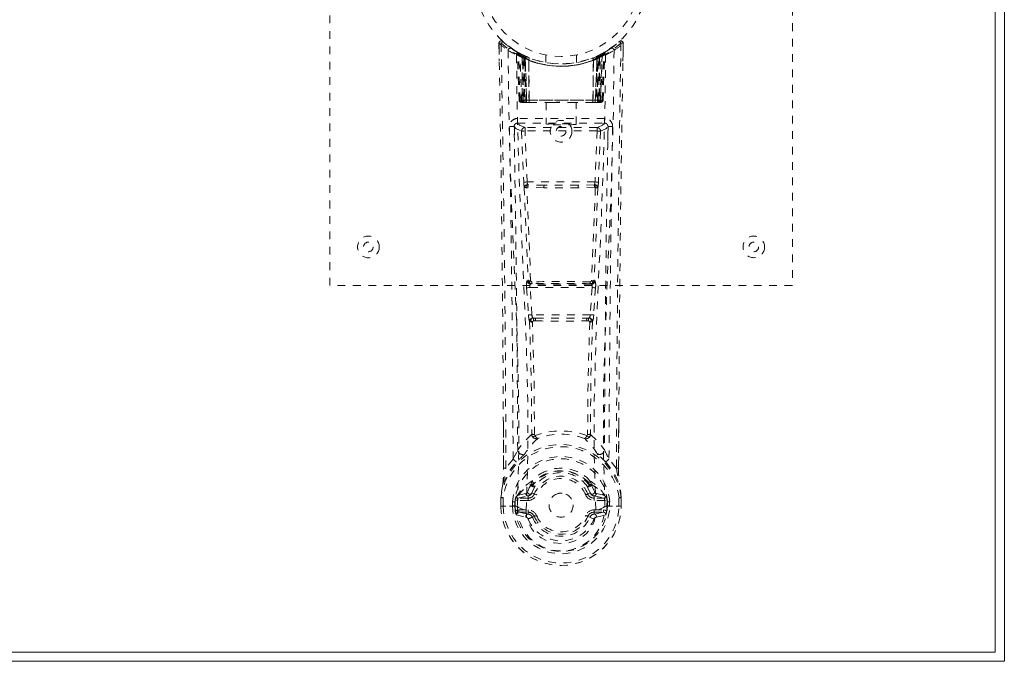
# Model space of a CAD drawing. Header units: inches. Extents: x 9 to 104.5, y 43.6 to 61.3.
# Tile 8 of 9: x 91.8 to 104.5, y 43.6 to 51.9. Entities that reach past the tile are written whole.
import ezdxf

# ---------------------------------------------------------------- set-up
doc = ezdxf.new("R2010")
doc.units = ezdxf.units.IN
doc.header["$MEASUREMENT"] = 0
doc.linetypes.add('SLD-Dashed', pattern=[0.075, 0.05, -0.025])
doc.linetypes.add('SLD-Solid', pattern=[0])

msp = doc.modelspace()

# ---------------------------------------------------------------- linework, layer by layer
at = {"color": 7, "linetype": 'SLD-Solid', "lineweight": 15}
for p, q in [((104.411, 43.674), (104.411, 61.188)), ((104.411, 61.188), (104.411, 43.674)), ((104.529, 61.306), (104.529, 43.556)), ((9.147, 43.674), (104.411, 43.674)), ((104.411, 43.674), (9.147, 43.674)), ((104.529, 43.556), (9.029, 43.556))]:
    msp.add_line(p, q, dxfattribs=at)
at = {"color": 7, "linetype": 'SLD-Dashed', "lineweight": 0}
for p, q in [((95.779, 48.431), (95.779, 56.431)), ((101.779, 56.431), (101.779, 48.431)), ((97.972, 51.572), (97.976, 51.342)), ((97.973, 51.502), (97.972, 51.572)), ((97.974, 51.572), (97.975, 51.502)), ((98.022, 51.595), (98.033, 51.585)), ((99.417, 51.502), (99.476, 51.545)), ((99.524, 51.585), (99.535, 51.595)), ((99.555, 51.573), (99.535, 51.595)), ((99.581, 51.342), (99.585, 51.572)), ((99.583, 51.515), (99.583, 51.572)), ((99.585, 51.572), (99.584, 51.515)), ((98.211, 51.457), (98.198, 51.465)), ((98.217, 51.452), (98.203, 51.46)), ((98.226, 51.432), (98.212, 51.44)), ((98.233, 50.835), (98.212, 51.44)), ((98.247, 50.835), (98.226, 51.432)), ((98.276, 51.422), (98.229, 51.447)), ((98.313, 51.386), (98.244, 51.421)), ((98.266, 50.806), (98.244, 51.421)), ((98.272, 51.392), (98.285, 51.417)), ((98.272, 51.392), (98.272, 50.835)), ((98.282, 51.387), (98.272, 51.392)), ((98.296, 51.412), (98.281, 51.42)), ((98.282, 51.387), (98.294, 51.413)), ((98.282, 50.835), (98.282, 51.387)), ((98.285, 51.417), (98.294, 51.413)), ((98.286, 50.835), (98.285, 51.385)), ((98.285, 51.385), (98.295, 51.381)), ((98.295, 51.381), (98.307, 51.407)), ((98.295, 51.381), (98.295, 50.835)), ((98.297, 51.412), (98.296, 51.412)), ((98.304, 51.377), (98.316, 51.403)), ((98.304, 51.377), (98.304, 50.806)), ((98.313, 51.372), (98.304, 51.377)), ((98.313, 51.386), (98.314, 51.386)), ((98.332, 50.806), (98.313, 51.386)), ((98.313, 50.806), (98.313, 51.372)), ((98.314, 51.386), (98.334, 50.806)), ((98.359, 51.356), (98.36, 51.356)), ((98.363, 50.806), (98.359, 51.356)), ((98.36, 51.356), (98.366, 50.806)), ((98.364, 51.383), (98.362, 51.383)), ((98.579, 51.42), (98.579, 51.324)), ((98.979, 51.324), (98.979, 51.42)), ((99.191, 50.806), (99.197, 51.356)), ((99.195, 51.383), (99.193, 51.383)), ((99.199, 51.356), (99.194, 50.806)), ((99.197, 51.356), (99.199, 51.356)), ((99.223, 50.806), (99.244, 51.386)), ((99.245, 51.386), (99.225, 50.806)), ((99.232, 51.399), (99.241, 51.403)), ((99.232, 51.399), (99.244, 51.372)), ((99.241, 51.403), (99.253, 51.377)), ((99.244, 51.386), (99.245, 51.386)), ((99.253, 51.377), (99.244, 51.372)), ((99.244, 51.372), (99.244, 50.806)), ((99.313, 51.421), (99.245, 51.386)), ((99.25, 51.407), (99.262, 51.381)), ((99.253, 50.806), (99.253, 51.377)), ((99.26, 51.411), (99.272, 51.385)), ((99.262, 51.412), (99.261, 51.412)), ((99.328, 51.447), (99.262, 51.412)), ((99.262, 51.381), (99.272, 51.385)), ((99.262, 50.835), (99.262, 51.381)), ((99.263, 51.413), (99.273, 51.417)), ((99.272, 51.385), (99.271, 50.835)), ((99.273, 51.417), (99.285, 51.392)), ((99.285, 51.392), (99.276, 51.387)), ((99.276, 51.387), (99.276, 50.835)), ((99.285, 50.835), (99.285, 51.392)), ((99.291, 50.806), (99.313, 51.421)), ((99.311, 50.835), (99.332, 51.432)), ((99.324, 50.835), (99.345, 51.44)), ((99.328, 51.447), (99.34, 51.453)), ((99.345, 51.44), (99.332, 51.432)), ((99.36, 51.465), (99.346, 51.457)), ((98.233, 50.835), (98.247, 50.835)), ((98.266, 50.806), (98.332, 50.806)), ((98.272, 50.835), (98.282, 50.835)), ((99.276, 50.835), (98.282, 50.835)), ((98.295, 50.835), (98.286, 50.835)), ((98.295, 50.835), (99.262, 50.835)), ((98.328, 50.806), (98.313, 50.806)), ((98.332, 50.806), (98.334, 50.806)), ((98.334, 50.806), (98.363, 50.806)), ((98.363, 50.806), (98.366, 50.806)), ((98.366, 50.806), (98.662, 50.806)), ((98.584, 50.806), (98.584, 50.521)), ((98.662, 50.806), (98.896, 50.806)), ((98.896, 50.806), (99.191, 50.806)), ((98.974, 50.521), (98.974, 50.806)), ((99.191, 50.806), (99.194, 50.806)), ((99.194, 50.806), (99.223, 50.806)), ((99.225, 50.806), (99.291, 50.806)), ((99.244, 50.806), (99.229, 50.806)), ((99.271, 50.835), (99.262, 50.835)), ((99.276, 50.835), (99.285, 50.835)), ((99.311, 50.835), (99.324, 50.835)), ((98.214, 50.597), (98.214, 50.536)), ((99.343, 50.597), (98.214, 50.597)), ((99.343, 50.536), (99.343, 50.597)), ((98.173, 50.483), (98.173, 50.297)), ((98.214, 50.536), (99.343, 50.536)), ((98.312, 50.48), (98.312, 50.435)), ((99.245, 50.48), (98.312, 50.48)), ((99.245, 50.48), (99.245, 50.435)), ((99.384, 50.297), (99.384, 50.483)), ((98.267, 50.433), (98.294, 49.77)), ((98.339, 49.773), (98.312, 50.435)), ((99.245, 50.435), (98.312, 50.435)), ((99.245, 50.435), (99.219, 49.773)), ((99.29, 50.433), (99.263, 49.77)), ((99.219, 49.773), (98.339, 49.773)), ((98.557, 49.696), (98.346, 49.706)), ((98.56, 49.73), (98.349, 49.735)), ((98.997, 49.73), (98.56, 49.73)), ((99.208, 49.735), (98.997, 49.73)), ((99.212, 49.706), (99, 49.696)), ((101.779, 48.431), (95.779, 48.431)), ((98.35, 48.496), (98.338, 48.491)), ((98.383, 48.449), (98.394, 48.454)), ((99.175, 48.449), (98.383, 48.449)), ((99.163, 48.454), (99.175, 48.449)), ((99.208, 48.496), (99.219, 48.491)), ((98.332, 48.401), (98.356, 48.049)), ((98.377, 48.404), (99.181, 48.404)), ((98.4, 48.052), (98.377, 48.404)), ((99.181, 48.404), (99.157, 48.052)), ((99.225, 48.401), (99.202, 48.049)), ((98.356, 48.049), (98.358, 48.021)), ((99.157, 48.052), (98.4, 48.052)), ((99.202, 48.049), (99.199, 48.021)), ((98.445, 47.97), (98.422, 47.97)), ((98.451, 48.007), (98.425, 48.007)), ((98.451, 48.007), (99.106, 48.007)), ((99.132, 48.007), (99.106, 48.007)), ((99.135, 47.971), (99.112, 47.97)), ((98.032, 46.059), (98.03, 46.626)), ((99.528, 46.613), (99.525, 46.059)), ((98.157, 46.179), (98.062, 46.061)), ((99.495, 46.061), (99.401, 46.179)), ((98.396, 45.881), (98.406, 45.896)), ((99.152, 45.896), (99.161, 45.881)), ((98.32, 45.731), (98.222, 45.711)), ((98.389, 45.853), (98.389, 45.847)), ((98.442, 45.83), (98.401, 45.74)), ((98.401, 45.74), (98.432, 45.727)), ((98.409, 45.846), (98.409, 45.84)), ((99.157, 45.74), (99.115, 45.83)), ((99.125, 45.727), (99.157, 45.74)), ((99.149, 45.84), (99.148, 45.846)), ((99.157, 45.74), (99.168, 45.721)), ((99.168, 45.853), (99.168, 45.847)), ((99.335, 45.711), (99.237, 45.731)), ((97.998, 45.682), (97.998, 45.678)), ((97.998, 45.569), (97.998, 45.678)), ((97.999, 45.678), (97.999, 45.569)), ((98.027, 45.678), (98.028, 45.57)), ((98.149, 45.573), (98.148, 45.626)), ((98.178, 45.625), (98.182, 45.64)), ((98.178, 45.625), (98.178, 45.574)), ((98.182, 45.64), (98.183, 45.573)), ((98.222, 45.711), (98.206, 45.698)), ((98.206, 45.698), (98.206, 45.698)), ((98.206, 45.698), (98.206, 45.698)), ((98.216, 45.672), (98.35, 45.702)), ((98.216, 45.672), (98.216, 45.642)), ((98.35, 45.672), (98.216, 45.672)), ((98.35, 45.642), (98.216, 45.642)), ((98.35, 45.702), (98.35, 45.672)), ((98.35, 45.642), (98.35, 45.672)), ((99.207, 45.702), (99.341, 45.672)), ((99.207, 45.672), (99.207, 45.702)), ((99.341, 45.672), (99.207, 45.672)), ((99.207, 45.642), (99.207, 45.672)), ((99.341, 45.642), (99.207, 45.642)), ((99.335, 45.711), (99.351, 45.698)), ((99.335, 45.711), (99.335, 45.711)), ((99.341, 45.642), (99.341, 45.672)), ((99.379, 45.625), (99.375, 45.64)), ((99.375, 45.64), (99.374, 45.573)), ((99.379, 45.574), (99.379, 45.625)), ((99.409, 45.626), (99.409, 45.573)), ((99.53, 45.57), (99.53, 45.678)), ((99.558, 45.569), (99.558, 45.678)), ((99.559, 45.569), (99.56, 45.678)), ((99.56, 45.678), (99.56, 45.682)), ((97.998, 45.569), (98.001, 45.569)), ((98.045, 45.57), (98.001, 45.569)), ((98.028, 45.57), (98.028, 45.569)), ((98.064, 45.57), (98.045, 45.57)), ((98.21, 45.57), (98.064, 45.57)), ((98.149, 45.573), (98.149, 45.573)), ((98.183, 45.573), (98.178, 45.574)), ((98.211, 45.57), (98.21, 45.57)), ((98.23, 45.52), (98.23, 45.49)), ((98.23, 45.52), (98.35, 45.52)), ((98.35, 45.466), (98.23, 45.49)), ((98.23, 45.49), (98.35, 45.49)), ((98.35, 45.52), (98.35, 45.49)), ((98.35, 45.466), (98.35, 45.49)), ((98.935, 45.581), (98.934, 45.566)), ((98.935, 45.587), (98.935, 45.581)), ((99.207, 45.52), (99.207, 45.49)), ((99.207, 45.52), (99.327, 45.52)), ((99.327, 45.49), (99.207, 45.466)), ((99.207, 45.466), (99.207, 45.49)), ((99.207, 45.49), (99.327, 45.49)), ((99.23, 45.518), (99.231, 45.517)), ((99.327, 45.49), (99.327, 45.52)), ((99.347, 45.57), (99.493, 45.57)), ((99.374, 45.573), (99.379, 45.574)), ((99.493, 45.57), (99.512, 45.57)), ((99.512, 45.57), (99.556, 45.569)), ((99.53, 45.57), (99.53, 45.57)), ((99.556, 45.569), (99.559, 45.569)), ((98.2, 45.454), (98.322, 45.426)), ((98.432, 45.435), (98.406, 45.425)), ((99.151, 45.425), (99.125, 45.435)), ((99.155, 45.432), (99.151, 45.425)), ((99.235, 45.426), (99.357, 45.454))]:
    msp.add_line(p, q, dxfattribs=at)
at = {"color": 7, "linetype": 'SLD-Dashed', "lineweight": 0, "flags": 128}
for points in [[(98.062, 46.061), (98.06, 46.832), (98.056, 47.6), (98.049, 48.366), (98.039, 49.131), (98.036, 49.325), (98.034, 49.523), (98.031, 49.692), (98.028, 49.879), (98.027, 49.957), (98.026, 50.038), (98.025, 50.121), (98.023, 50.196), (98.023, 50.216), (98.023, 50.25), (98.022, 50.297), (98.021, 50.359), (98.02, 50.446), (98.018, 50.552), (98.016, 50.675), (98.014, 50.817), (98.012, 50.941), (98.01, 51.04), (98.009, 51.134), (98.005, 51.37), (98.002, 51.573)], [(98.091, 51.479), (98.1, 50.723), (98.119, 49.97), (98.147, 49.22), (98.179, 48.476), (98.209, 47.737), (98.228, 47.005), (98.23, 46.282), (98.211, 45.57)], [(99.466, 51.479), (99.458, 50.723), (99.438, 49.97), (99.41, 49.22), (99.378, 48.476), (99.348, 47.737), (99.329, 47.005), (99.328, 46.282), (99.347, 45.57)], [(99.582, 51.572), (99.58, 51.58), (99.577, 51.588), (99.572, 51.594), (99.565, 51.599), (99.558, 51.602), (99.551, 51.602), (99.543, 51.6), (99.537, 51.596)], [(98.327, 45.518), (98.348, 46.23), (98.347, 46.953), (98.327, 47.684), (98.296, 48.422), (98.262, 49.167), (98.232, 49.916), (98.21, 50.669), (98.2, 51.423)], [(98.284, 51.416), (98.261, 51.429), (98.238, 51.442)], [(98.262, 51.429), (98.253, 51.433), (98.248, 51.432), (98.247, 51.426), (98.245, 51.42)], [(98.298, 51.411), (98.297, 51.409), (98.294, 51.404), (98.29, 51.395), (98.285, 51.385)], [(98.325, 51.399), (98.324, 51.397), (98.322, 51.391), (98.318, 51.383), (98.313, 51.372)], [(99.165, 51.374), (99.184, 51.379), (99.197, 51.384)], [(99.357, 51.423), (99.347, 50.669), (99.325, 49.916), (99.295, 49.167), (99.261, 48.422), (99.23, 47.684), (99.21, 46.953), (99.209, 46.23), (99.23, 45.518)], [(99.276, 51.387), (99.271, 51.397), (99.267, 51.405), (99.264, 51.411), (99.263, 51.413)], [(99.346, 51.457), (99.344, 51.455), (99.338, 51.452)], [(99.358, 51.464), (99.358, 51.464), (99.36, 51.465)], [(98.272, 50.835), (98.257, 50.835), (98.244, 50.835), (98.236, 50.835), (98.233, 50.835)], [(98.247, 50.835), (98.25, 50.835), (98.259, 50.835), (98.271, 50.835), (98.286, 50.835)], [(98.662, 50.806), (98.779, 50.815), (98.896, 50.806)], [(99.271, 50.835), (99.286, 50.835), (99.299, 50.835), (99.307, 50.835), (99.311, 50.835)], [(99.324, 50.835), (99.321, 50.835), (99.313, 50.835), (99.3, 50.835), (99.285, 50.835)], [(98.169, 50.491), (98.196, 50.462), (98.267, 50.433)], [(98.312, 50.48), (98.241, 50.508), (98.214, 50.536)], [(99.343, 50.536), (99.316, 50.508), (99.245, 50.48)], [(99.29, 50.433), (99.361, 50.462), (99.388, 50.491)], [(98.312, 50.435), (98.296, 50.434), (98.282, 50.434), (98.272, 50.433), (98.267, 50.433)], [(99.29, 50.433), (99.285, 50.433), (99.275, 50.434), (99.261, 50.434), (99.245, 50.435)], [(98.339, 49.773), (98.323, 49.772), (98.309, 49.771), (98.299, 49.771), (98.294, 49.77)], [(98.301, 49.702), (98.325, 49.097), (98.35, 48.496)], [(98.384, 48.49), (98.359, 49.093), (98.335, 49.699)], [(99, 49.696), (98.779, 49.696), (98.557, 49.696)], [(98.997, 49.73), (98.779, 49.73), (98.56, 49.73)], [(99.223, 49.699), (99.199, 49.093), (99.173, 48.49)], [(99.256, 49.702), (99.233, 49.097), (99.208, 48.496)], [(99.263, 49.77), (99.259, 49.771), (99.248, 49.771), (99.234, 49.772), (99.219, 49.773)], [(98.394, 48.454), (98.385, 48.455), (98.378, 48.458), (98.372, 48.462), (98.369, 48.468), (98.369, 48.474), (98.372, 48.48), (98.377, 48.486), (98.384, 48.49)], [(99.173, 48.49), (99.18, 48.486), (99.185, 48.48), (99.188, 48.474), (99.188, 48.468), (99.185, 48.462), (99.179, 48.458), (99.172, 48.455), (99.163, 48.454)], [(98.377, 48.404), (98.369, 48.404), (98.361, 48.403), (98.354, 48.403), (98.347, 48.402), (98.342, 48.402), (98.337, 48.402), (98.334, 48.402), (98.332, 48.401)], [(99.225, 48.401), (99.22, 48.402), (99.21, 48.402), (99.196, 48.403), (99.181, 48.404)], [(98.4, 48.052), (98.385, 48.051), (98.371, 48.05), (98.36, 48.049), (98.356, 48.049)], [(99.202, 48.049), (99.197, 48.049), (99.187, 48.05), (99.172, 48.051), (99.157, 48.052)], [(98.371, 47.963), (98.392, 47.231), (98.398, 46.507)], [(98.434, 46.496), (98.428, 47.222), (98.406, 47.957)], [(99.151, 47.957), (99.129, 47.222), (99.123, 46.496)], [(99.186, 47.963), (99.165, 47.231), (99.159, 46.507)], [(98.033, 46.627), (98.033, 46.402), (98.034, 46.06)], [(98.396, 46.499), (98.297, 46.403), (98.216, 46.297)], [(98.396, 46.499), (98.398, 46.489), (98.402, 46.48), (98.408, 46.474), (98.416, 46.47), (98.423, 46.469), (98.431, 46.471), (98.438, 46.477), (98.444, 46.484)], [(99.113, 46.484), (99.119, 46.477), (99.126, 46.471), (99.134, 46.469), (99.142, 46.47), (99.149, 46.474), (99.155, 46.48), (99.159, 46.489), (99.161, 46.499)], [(99.161, 46.499), (99.26, 46.403), (99.341, 46.297)], [(99.524, 46.06), (99.524, 46.433), (99.525, 46.614)], [(98.296, 46.234), (98.305, 46.243), (98.31, 46.249)], [(99.262, 46.234), (99.253, 46.243), (99.248, 46.249)], [(98.023, 45.856), (98.099, 46.014), (98.199, 46.142)], [(99.358, 46.142), (99.458, 46.014), (99.534, 45.856)], [(98.032, 46.059), (98.032, 46.059), (98.033, 46.06), (98.035, 46.06), (98.039, 46.06), (98.044, 46.061), (98.05, 46.061), (98.056, 46.061), (98.062, 46.061)], [(99.525, 46.059), (99.525, 46.059), (99.524, 46.06), (99.522, 46.06), (99.518, 46.06), (99.513, 46.061), (99.507, 46.061), (99.501, 46.061), (99.495, 46.061)], [(98.023, 45.856), (98.009, 45.78), (97.998, 45.682)], [(98.023, 45.856), (98.021, 45.851), (98.021, 45.845)], [(98.389, 45.853), (98.394, 45.876), (98.396, 45.881)], [(98.409, 45.846), (98.412, 45.86), (98.42, 45.872)], [(99.138, 45.872), (99.145, 45.86), (99.148, 45.846)], [(99.161, 45.881), (99.164, 45.876), (99.168, 45.853)], [(99.536, 45.845), (99.536, 45.851), (99.534, 45.856)], [(99.56, 45.682), (99.548, 45.78), (99.534, 45.856)], [(98.222, 45.711), (98.298, 45.793), (98.389, 45.853)], [(98.343, 45.75), (98.332, 45.736), (98.32, 45.731)], [(98.389, 45.847), (98.365, 45.804), (98.343, 45.75)], [(98.423, 45.82), (98.413, 45.82), (98.403, 45.825)], [(98.411, 45.836), (98.42, 45.83), (98.429, 45.827), (98.437, 45.827), (98.442, 45.83)], [(99.115, 45.83), (99.12, 45.827), (99.128, 45.827), (99.137, 45.83), (99.147, 45.836)], [(99.154, 45.825), (99.144, 45.82), (99.134, 45.82)], [(99.168, 45.853), (99.259, 45.793), (99.335, 45.711)], [(99.168, 45.847), (99.192, 45.804), (99.214, 45.75)], [(99.214, 45.75), (99.225, 45.736), (99.237, 45.731)], [(99.56, 45.678), (99.549, 45.772), (99.536, 45.845)], [(97.998, 45.678), (97.997, 45.678), (97.999, 45.678), (98.001, 45.678), (98.005, 45.678), (98.01, 45.678), (98.015, 45.678), (98.021, 45.678), (98.027, 45.678)], [(97.998, 45.682), (97.999, 45.682), (98.001, 45.682), (98.004, 45.681), (98.007, 45.681), (98.012, 45.68), (98.017, 45.68), (98.022, 45.679), (98.027, 45.678)], [(98.216, 45.642), (98.199, 45.644), (98.184, 45.651)], [(98.206, 45.698), (98.2, 45.692), (98.191, 45.685)], [(98.46, 45.715), (98.454, 45.717), (98.449, 45.719), (98.445, 45.721), (98.44, 45.723), (98.437, 45.724), (98.434, 45.726), (98.433, 45.726), (98.432, 45.727)], [(99.098, 45.715), (99.103, 45.717), (99.108, 45.719), (99.113, 45.721), (99.117, 45.723), (99.12, 45.724), (99.123, 45.726), (99.125, 45.726), (99.125, 45.727)], [(99.374, 45.651), (99.358, 45.644), (99.341, 45.642)], [(99.366, 45.685), (99.36, 45.689), (99.351, 45.698)], [(99.53, 45.678), (99.535, 45.679), (99.541, 45.68), (99.546, 45.68), (99.55, 45.681), (99.554, 45.681), (99.557, 45.682), (99.559, 45.682), (99.56, 45.682)], [(99.53, 45.678), (99.536, 45.678), (99.542, 45.678), (99.548, 45.678), (99.552, 45.678), (99.556, 45.678), (99.559, 45.678), (99.56, 45.678), (99.56, 45.678)], [(98.028, 45.57), (98.021, 45.569), (98.015, 45.569), (98.01, 45.569), (98.005, 45.569), (98.002, 45.569), (97.999, 45.569), (97.998, 45.569), (97.998, 45.569)], [(98.178, 45.574), (98.175, 45.573), (98.168, 45.573), (98.159, 45.573), (98.149, 45.573)], [(98.188, 45.503), (98.207, 45.516), (98.23, 45.52)], [(98.211, 45.57), (98.227, 45.552), (98.255, 45.536)], [(98.255, 45.536), (98.288, 45.525), (98.327, 45.517)], [(98.327, 45.517), (98.327, 45.518), (98.327, 45.518)], [(98.327, 45.517), (98.331, 45.435), (98.354, 45.355), (98.394, 45.279), (98.45, 45.213), (98.52, 45.158), (98.6, 45.117), (98.688, 45.092), (98.778, 45.084), (98.869, 45.092), (98.957, 45.117), (99.037, 45.158), (99.107, 45.213), (99.163, 45.279), (99.204, 45.355), (99.226, 45.435), (99.231, 45.517)], [(99.231, 45.517), (99.269, 45.525), (99.302, 45.536)], [(99.302, 45.536), (99.33, 45.552), (99.347, 45.57)], [(99.327, 45.52), (99.35, 45.516), (99.369, 45.503)], [(99.559, 45.569), (99.559, 45.569), (99.558, 45.569), (99.556, 45.569), (99.552, 45.569), (99.547, 45.569), (99.542, 45.57), (99.536, 45.57), (99.53, 45.57)], [(98.46, 45.447), (98.454, 45.445), (98.449, 45.443), (98.445, 45.441), (98.44, 45.439), (98.437, 45.438), (98.434, 45.436), (98.433, 45.436), (98.432, 45.435)], [(99.098, 45.447), (99.103, 45.445), (99.108, 45.443), (99.113, 45.441), (99.117, 45.439), (99.12, 45.438), (99.123, 45.436), (99.125, 45.436), (99.125, 45.435)], [(99.151, 45.425), (99.153, 45.424), (99.159, 45.421), (99.167, 45.418), (99.177, 45.414), (99.187, 45.41), (99.196, 45.406), (99.202, 45.403), (99.206, 45.402)]]:
    msp.add_lwpolyline(points, dxfattribs=at)
at = {"color": 7, "linetype": 'SLD-Dashed', "lineweight": 0}
for centre, radius in [((98.779, 52.431), 1.125), ((98.779, 52.431), 1.03), ((98.779, 50.431), 0.141), ((98.779, 50.431), 0.0625), ((96.279, 48.931), 0.141), ((101.279, 48.931), 0.14), ((96.279, 48.931), 0.0625), ((101.279, 48.931), 0.0625), ((98.779, 45.581), 0.156)]:
    msp.add_circle(centre, radius, dxfattribs=at)
for centre, radius, start, end in [((98.002, 51.573), 0.03, 47.8717, 180.8688), ((98.01, 50.396), 1.177, 90.3889, 91.8493), ((98.786, 52.483), 1.221, 228.2154, 235.3115), ((-236.698, 45.206), 334.731, 0.24309, 1.07773), ((100.094, 49.69), 2.814, 137.397, 138.0058), ((98.779, 52.432), 1.158, 227.887, 312.1138), ((98.776, 52.428), 1.124, 227.9207, 235.3731), ((98.121, 51.478), 0.03, 55.9428, 179.9492), ((98.762, 52.663), 1.361, 240.4672, 245.6243), ((98.747, 52.376), 1.064, 234.3734, 244.9429), ((98.779, 52.431), 1.128, 235.3627, 240.5068), ((98.778, 52.431), 1.128, 299.4921, 304.636), ((98.795, 52.664), 1.362, 294.3798, 299.5309), ((98.782, 52.427), 1.122, 304.622, 312.0871), ((99.436, 51.478), 0.03, 0.0585, 124.0492), ((98.77, 52.484), 1.223, 304.6937, 311.7794), ((513.856, 44.331), 414.364, 178.99859, 179.76073), ((435.257, 45.198), 335.732, 178.92186, 179.75837), ((99.555, 51.573), 0.03, 359.1362, 132.1232), ((99.537, 49.889), 1.683, 88.3704, 89.3917), ((98.182, 51.439), 0.03, 1.9735, 58.9871), ((98.651, 52.218), 0.879, 238.9385, 239.7667), ((98.241, 51.411), 0.0429, 114.179, 163.025), ((98.779, 52.463), 1.19, 240.9034, 299.0964), ((98.195, 51.443), 0.02, 342.7411, 49.6353), ((98.196, 51.431), 0.03, 1.9244, 59.7381), ((98.78, 52.434), 1.131, 239.7703, 244.7467), ((98.755, 52.05), 0.817, 228.2907, 233.7019), ((98.779, 52.431), 1.128, 240.5082, 299.4917), ((98.749, 52.037), 0.8, 229.1422, 234.5868), ((98.214, 51.42), 0.0299, 1.8117, 60.791), ((98.78, 52.433), 1.13, 240.8319, 245.7577), ((98.744, 52.024), 0.783, 230.3458, 235.8026), ((72.544, 50.15), 25.732, 1.4614, 2.8405), ((98.779, 52.43), 1.155, 244.527, 295.473), ((98.779, 52.43), 1.155, 245.2589, 294.7411), ((98.283, 51.385), 0.0297, 1.4626, 64.5481), ((98.284, 51.385), 0.0297, 1.4789, 64.5944), ((98.715, 52.29), 0.973, 244.5401, 247.4817), ((98.779, 52.43), 1.155, 246.2583, 293.7417), ((98.73, 51.975), 0.722, 234.8041, 239.0745), ((98.329, 51.374), 0.0347, 329.0562, 15.0337), ((98.33, 51.374), 0.0347, 329.0976, 15.1376), ((98.779, 52.394), 1.12, 248.0448, 291.9527), ((99.227, 51.374), 0.0344, 164.7144, 211.0502), ((99.228, 51.374), 0.0346, 164.9126, 210.9976), ((98.825, 51.979), 0.726, 300.9401, 305.1829), ((98.777, 52.433), 1.13, 294.2431, 299.1674), ((99.273, 51.385), 0.0297, 115.4161, 178.5251), ((99.274, 51.385), 0.0297, 115.4545, 178.5348), ((98.802, 52.039), 0.802, 304.2592, 309.5879), ((98.808, 52.037), 0.8, 305.4131, 310.8578), ((98.802, 52.05), 0.816, 306.2998, 311.712), ((125.009, 50.15), 25.728, 177.159, 178.5383), ((99.343, 51.42), 0.0299, 119.2097, 178.1879), ((99.341, 51.422), 0.0273, 117.6359, 182.2872), ((99.361, 51.431), 0.0299, 120.2487, 178.1047), ((99.316, 51.411), 0.0429, 16.9709, 65.822), ((99.371, 51.441), 0.0264, 119.4233, 183.7755), ((99.375, 51.439), 0.03, 121.0343, 178.0051), ((98.263, 50.836), 0.03, 182.0002, 269.9889), ((98.295, 50.88), 0.0753, 216.3018, 253.0995), ((98.276, 50.836), 0.03, 181.9607, 269.9746), ((98.291, 50.985), 0.177, 260.4275, 268.5157), ((98.845, 50.829), 0.572, 179.377, 182.0782), ((98.703, 50.828), 0.421, 179.0515, 182.9915), ((98.869, 50.829), 0.583, 179.3811, 182.0337), ((98.724, 50.828), 0.429, 179.0501, 182.9187), ((98.833, 50.828), 0.429, 357.0813, 0.9499), ((98.678, 50.829), 0.593, 357.9892, 0.596), ((99.267, 50.993), 0.185, 271.3812, 279.0502), ((98.86, 50.828), 0.416, 356.9935, 0.982), ((99.281, 50.836), 0.03, 270.0253, 358.0304), ((99.263, 50.88), 0.0752, 286.8898, 323.7027), ((98.711, 50.829), 0.574, 357.9147, 0.6103), ((99.294, 50.836), 0.03, 269.9969, 358.0141), ((98.214, 50.492), 0.105, 89.9852, 180.8837), ((99.343, 50.492), 0.105, 359.1216, 90.0121), ((-190.796, 45.152), 288.954, 0.2036, 1.05863), ((98.138, 49.635), 0.856, 87.8891, 91.9057), ((98.214, 50.491), 0.045, 90.0119, 180.9354), ((-192.333, 45.154), 290.551, 0.22536, 1.0524), ((98.312, 50.434), 0.0451, 90.4496, 181.69), ((99.245, 50.434), 0.0451, 358.2736, 89.559), ((389.971, 45.153), 290.632, 178.94771, 179.77452), ((99.343, 50.491), 0.045, 359.0538, 89.999), ((99.42, 49.635), 0.856, 88.094, 92.1115), ((401.937, 45.002), 302.539, 178.96051, 179.77714), ((98.81, 49.79), 0.516, 182.19, 189.7854), ((98.345, 49.693), 0.0452, 90.1318, 168.5527), ((98.327, 49.795), 0.0956, 254.3766, 274.7224), ((98.347, 49.717), 0.0216, 94.0671, 236.0102), ((98.345, 49.695), 0.0114, 88.507, 157.4645), ((98.472, 49.781), 0.134, 183.7222, 198.5403), ((98.35, 49.74), 0.00464, 195.423, 262.7556), ((98.457, 49.707), 0.111, 165.389, 180.5071), ((98.638, 49.705), 0.0821, 162.2282, 186.0225), ((98.919, 49.705), 0.0822, 354.0007, 17.7486), ((99.208, 49.74), 0.00458, 276.838, 344.7915), ((99.101, 49.707), 0.111, 359.5505, 14.6826), ((99.085, 49.781), 0.134, 341.4593, 356.2629), ((99.21, 49.717), 0.0216, 304.0015, 85.9339), ((99.212, 49.693), 0.0452, 11.4409, 89.8745), ((99.212, 49.695), 0.0114, 22.2016, 91.277), ((99.23, 49.794), 0.0956, 265.2776, 285.625), ((98.749, 49.79), 0.515, 350.2046, 357.8106), ((98.52, 48.434), 0.191, 162.6875, 189.9502), ((98.383, 48.494), 0.0451, 183.9464, 269.3328), ((98.395, 48.499), 0.0451, 184.0991, 269.3028), ((98.377, 48.557), 0.0668, 245.6238, 276.1151), ((98.426, 48.421), 0.052, 146.8678, 198.5274), ((98.401, 48.496), 0.0174, 200.0749, 265.4875), ((98.404, 48.392), 0.0625, 88.5332, 99.0791), ((98.779, 12.763), 35.718, 89.3919, 90.6083), ((98.434, 48.475), 0.0353, 173.7834, 215.2123), ((98.779, 15.747), 32.709, 89.3469, 90.6533), ((99.123, 48.475), 0.0353, 324.8268, 6.1985), ((99.153, 48.391), 0.0636, 80.9799, 91.4847), ((99.156, 48.497), 0.0183, 275.7917, 338.1046), ((99.163, 48.499), 0.0451, 270.6969, 355.9071), ((99.18, 48.556), 0.0667, 263.8697, 294.4096), ((99.174, 48.494), 0.0451, 270.6637, 356.0571), ((99.131, 48.421), 0.0518, 341.3882, 33.2285), ((99.037, 48.434), 0.191, 350.0586, 17.3038), ((98.482, 48.057), 0.0825, 183.6533, 215.4367), ((99.077, 48.056), 0.0808, 324.2236, 356.6866), ((98.562, 48.035), 0.204, 184.0503, 200.6779), ((98.417, 47.963), 0.0464, 92.4788, 179.2378), ((98.4, 48.018), 0.0615, 242.1303, 275.9595), ((98.415, 47.982), 0.0271, 90.6853, 249.4135), ((98.424, 47.952), 0.0186, 94.5945, 165.342), ((98.424, 48.025), 0.0184, 242.0473, 273.5256), ((98.501, 47.984), 0.0795, 162.8042, 189.4355), ((98.507, 47.98), 0.0624, 154.2125, 188.7229), ((98.779, 80.323), 32.354, 269.41, 270.59), ((98.779, 81.373), 33.367, 269.4373, 270.5627), ((99.05, 47.98), 0.0623, 351.2438, 25.8208), ((99.134, 48.025), 0.0176, 265.6938, 298.748), ((99.057, 47.984), 0.0794, 350.563, 17.2173), ((99.133, 47.952), 0.0186, 14.5259, 85.3503), ((99.14, 47.963), 0.0464, 0.7561, 87.5274), ((99.142, 47.982), 0.0271, 290.595, 89.3162), ((99.158, 48.018), 0.0615, 264.0369, 297.8757), ((98.996, 48.035), 0.204, 339.33, 355.9437), ((98.386, 46.506), 0.0126, 326.5144, 4.1464), ((98.457, 46.504), 0.0607, 184.6188, 287.3278), ((98.431, 46.55), 0.0541, 233.0498, 273.24), ((98.448, 46.498), 0.014, 187.7553, 254.4006), ((98.779, 45.572), 0.972, 69.8637, 110.1346), ((98.779, 45.653), 0.849, 69.0471, 110.9529), ((99.101, 46.504), 0.0607, 252.6719, 355.3779), ((99.109, 46.498), 0.014, 285.6409, 352.2047), ((99.126, 46.55), 0.0541, 266.7731, 306.9353), ((99.172, 46.506), 0.0126, 175.7403, 213.5978), ((98.779, 45.581), 0.787, 7.3679, 172.6321), ((99.05, 45.796), 0.867, 131.5107, 148.5596), ((98.503, 46.5), 0.0613, 194.8742, 242.4178), ((99.054, 46.5), 0.0612, 297.5646, 345.143), ((98.507, 45.796), 0.868, 31.4421, 48.486), ((98.779, 45.581), 0.758, 7.3678, 172.6322), ((95.706, 47.484), 2.776, 331.9672, 334.6924), ((98.276, 46.3), 0.0607, 182.3498, 303.2478), ((99.281, 46.3), 0.0607, 236.7607, 357.6428), ((101.876, 47.496), 2.804, 205.3212, 208.0192), ((98.779, 45.581), 0.632, 4.1188, 175.8812), ((98.408, 46.426), 0.352, 224.3794, 233.6392), ((98.779, 45.581), 0.602, 4.2517, 175.7483), ((99.771, 44.595), 2.205, 131.9961, 135.4495), ((97.788, 44.597), 2.202, 44.5485, 48.0058), ((99.149, 46.425), 0.351, 306.3475, 315.6339), ((96.597, 46.025), 1.436, 352.8168, 1.3444), ((92.427, 47.024), 5.717, 348.206, 350.3002), ((98.726, 45.63), 0.417, 111.81, 140.2759), ((98.779, 45.569), 0.455, 35.973, 144.027), ((98.779, 45.539), 0.49, 42.8675, 137.1325), ((98.779, 45.59), 0.413, 35.4707, 144.5338), ((98.779, 45.557), 0.504, 65.71, 114.2905), ((98.831, 45.629), 0.418, 39.7593, 68.1555), ((105.138, 47.026), 5.724, 189.7012, 191.7925), ((100.941, 46.024), 1.416, 178.5992, 187.2445), ((98.668, 45.433), 0.532, 119.5702, 150.2127), ((98.435, 45.897), 0.029, 181.3632, 239.0559), ((98.779, 45.581), 0.376, 22.774, 157.226), ((98.779, 45.581), 0.346, 22.7736, 157.2264), ((99.123, 45.897), 0.029, 300.9127, 358.6687), ((98.887, 45.432), 0.535, 29.85, 60.3543), ((99.262, 45.584), 1.268, 168.121, 175.7651), ((98.35, 45.732), 0.0299, 181.6261, 269.12), ((98.374, 45.755), 0.0308, 189.2261, 329.7549), ((98.345, 45.762), 0.06, 275.0555, 338.6869), ((98.408, 45.875), 0.0285, 228.7089, 271.1681), ((98.408, 45.869), 0.0285, 228.6778, 271.1471), ((98.419, 45.85), 0.0299, 184.523, 237.2249), ((97.862, 46.202), 0.659, 325.1225, 326.3218), ((98.413, 45.84), 0.00485, 175.7271, 234.1427), ((98.423, 45.842), 0.0228, 269.5568, 325.8624), ((98.779, 45.581), 0.156, 84.8878, 105.7451), ((99.134, 45.842), 0.0228, 214.1562, 270.4687), ((99.144, 45.84), 0.00481, 305.62, 4.5072), ((99.716, 46.216), 0.685, 213.6998, 214.8545), ((99.149, 45.875), 0.0285, 268.8412, 311.2729), ((99.149, 45.869), 0.0285, 268.8491, 311.3275), ((99.138, 45.85), 0.0301, 303.0207, 355.3556), ((99.183, 45.755), 0.0308, 210.2915, 350.7344), ((99.207, 45.732), 0.03, 270.8853, 358.3595), ((98.179, 46.227), 0.602, 267.1324, 269.9823), ((98.779, 45.581), 0.599, 173.2568, 174.3599), ((98.306, 45.642), 0.122, 159.7402, 175.7913), ((98.216, 45.703), 0.0305, 215.6332, 270.546), ((98.35, 45.761), 0.089, 270, 337.226), ((98.35, 45.761), 0.119, 270.0004, 337.2255), ((99.207, 45.761), 0.119, 202.7768, 269.9972), ((99.207, 45.761), 0.089, 202.774, 270), ((99.208, 45.752), 0.0502, 217.9584, 269.2909), ((99.342, 45.703), 0.0305, 269.4594, 324.3613), ((99.287, 45.65), 0.0869, 0.8898, 23.5787), ((98.779, 45.581), 0.599, 5.6401, 6.7432), ((99.379, 46.227), 0.602, 270.0177, 272.8676), ((98.779, 45.581), 0.781, 180.8691, 0), ((98.779, 45.581), 0.781, 180.8627, 359.1373), ((98.779, 45.581), 0.751, 180.8898, 359.1373), ((98.779, 45.581), 0.63, 180.7178, 359.2822), ((98.779, 45.581), 0.6, 180.7178, 359.2822), ((98.779, 45.581), 0.596, 180.7437, 187.5062), ((98.42, 45.534), 0.234, 187.5733, 200.0206), ((98.229, 45.46), 0.0298, 88.613, 192.2732), ((98.779, 45.555), 0.568, 178.4776, 1.5214), ((98.35, 45.401), 0.119, 22.7745, 89.9996), ((98.35, 45.401), 0.089, 22.774, 90), ((99.207, 45.401), 0.119, 90.0028, 157.2232), ((99.207, 45.401), 0.089, 90, 157.226), ((99.328, 45.46), 0.0298, 347.7183, 91.3867), ((99.138, 45.534), 0.234, 339.9647, 352.431), ((98.779, 45.581), 0.596, 352.4937, 359.2563), ((99.377, 44.275), 1.299, 88.6257, 89.9386), ((98.351, 45.436), 0.0301, 91.2099, 198.1548), ((98.313, 45.386), 0.0412, 22.497, 77.8732), ((98.344, 45.398), 0.0676, 22.9387, 84.9655), ((100.037, 41.463), 4.285, 112.3765, 113.1716), ((98.779, 45.581), 0.463, 202.774, 337.226), ((98.779, 45.581), 0.404, 202.774, 337.226), ((98.779, 45.581), 0.376, 202.774, 337.226), ((98.779, 45.581), 0.346, 202.7736, 337.2264), ((99.213, 45.398), 0.0676, 95.0449, 150.0509), ((99.244, 45.386), 0.0412, 102.1189, 157.5199), ((99.207, 45.436), 0.0301, 341.8336, 88.8018)]:
    msp.add_arc(centre, radius, start, end, dxfattribs=at)
msp.add_ellipse((98.779, 50.521), major_axis=(0.195, 0), ratio=0.034921, dxfattribs=at)

doc.saveas('drawing.dxf')
